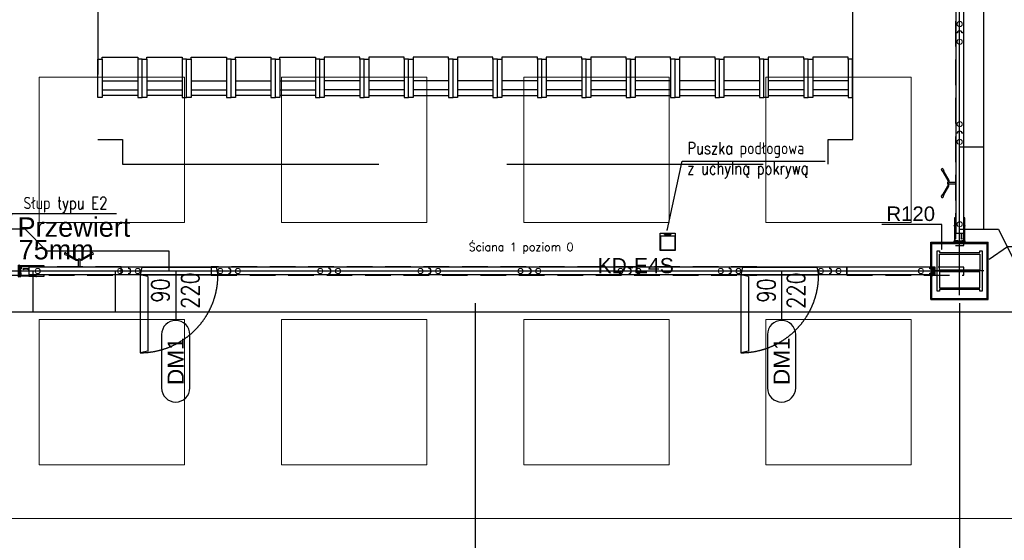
# Model space of a CAD drawing. Header units: centimetres. Extents: x -228435 to 111511, y -89367 to 428125.
# Tile 23 of 219: x -34183 to -21987, y 13665 to 20112. Entities that reach past the tile are written whole.
import ezdxf
from ezdxf.enums import TextEntityAlignment as Align

# ---------------------------------------------------------------- set-up
doc = ezdxf.new("R2010")
doc.units = ezdxf.units.CM
doc.header["$LTSCALE"] = 50
doc.header["$PDMODE"] = 35
doc.header["$PDSIZE"] = 0.1
for name, pattern in [('0_II 10 sal$0$HIDDEN', [9.525, 6.35, -3.175]), ('DASHDOT', [25.4, 12.7, -6.35, 0, -6.35]), ('DASHDOT2', [12.7, 6.35, -3.175, 0, -3.175]), ('DIN_STRICHPUNKT', [10.7, 5, -2.5, 0.7, -2.5]), ('HIDDEN', [9.525, 6.35, -3.175]), ('HIDDEN2', [4.7625, 3.175, -1.5875]), ('HIDDENX2', [19.05, 12.7, -6.35]), ('Kondygnacja +0$0$DASHDOT2', [12.7, 6.35, -3.175, 0, -3.175])]:
    doc.linetypes.add(name, pattern=pattern)
doc.layers.get('0').update_dxf_attribs({"color": 8})
doc.layers.get('DEFPOINTS').update_dxf_attribs({"color": 8})
for name, color, linetype in [('0_II 10 sal$0$ARCH_INFO_ETYK_DRZWI', 8, 'Continuous'), ('0_II 10 sal$0$ARCH_SIEDZENIA', 8, 'Continuous'), ('0_II 10 sal$0$ARCH_STROP', 8, 'Continuous'), ('0_II 10 sal$0$ARCH_WYPOSAŻENIE_INNE', 8, 'Continuous'), ('0_II 10 sal$0$ARCH_ŚCIANY_PRZESUWNE', 8, 'Continuous'), ('3', 8, 'Continuous'), ('ACHSEN', 8, 'DIN_STRICHPUNKT'), ('ARCH_GK', 8, 'Continuous'), ('ARCH_INFO_KŁADY ŚCIAN', 8, 'HIDDEN2'), ('ARCH_INFO_ODPORNOŚĆ OGNIOWA', 8, 'Continuous'), ('ARCH_INFO_OPISY', 8, 'Continuous'), ('ARCH_INFO_OSIE_IST', 8, 'DASHDOT2'), ('ARCH_SZYNY', 8, 'Continuous'), ('HUFCOR', 8, 'Continuous'), ('Hufcor szyny', 8, 'Kondygnacja +0$0$DASHDOT2'), ('Kondygnacja +0$0$ARCH_GK', 8, 'Continuous'), ('Kondygnacja +0$0$ARCH_INFO_ODPORNOŚĆ OGNIOWA', 8, 'Continuous'), ('Kondygnacja +0$0$ARCH_STAL_IST', 8, 'Continuous'), ('Kondygnacja +0$0$ARCH_ŚCIANY_PRZESUWNE', 8, 'Continuous'), ('KÖRPERKANTE', 8, 'Continuous'), ('Osie rzutów$0$ARCH_INFO_OSIE_OPISY_IST', 8, 'Continuous'), ('PANELE', 8, 'Continuous'), ('SCHRAFFUR', 8, 'Continuous'), ('tabela', 8, 'Continuous'), ('VOLL', 8, 'Continuous')]:
    doc.layers.add(name, color=color, linetype=linetype)
for name, color, linetype, lineweight in [('2', 8, 'Continuous', 0), ('_SP KORYTA', 8, 'Continuous', 25), ('ARCH_SUFITY_PODWIESZANE', 8, 'HIDDENX2', 9), ('kondygnacja +1_5$0$ARCH_INFO_WYMIARY', 8, 'Continuous', 9), ('Wymiary', 8, 'Continuous', 15)]:
    doc.layers.add(name, color=color, linetype=linetype, lineweight=lineweight)
doc.layers.get('HUFCOR').off()
doc.styles.add('0_II 10 sal$0$Arial', font='ARIAL.TTF')
doc.styles.add('0_II 10 sal$0$Romans', font='Romans.shx')
doc.styles.add('Arial', font='ARIAL.TTF')
doc.styles.add('Kondygnacja +0$0$Arial', font='ARIAL.TTF')
doc.styles.add('Kondygnacja +0$0$Standard', font='txt')
doc.styles.add('kondygnacja +1_5$0$Romans', font='Romans.shx', dxfattribs={"width": 0.7})
doc.styles.add('Romans', font='Romans.shx')
doc.styles.add('ROMANS-50-CM', font='romans.shx', dxfattribs={"width": 0.8, "height": 10})
doc.linetypes.add('SZYNA_LINE', pattern='A,12.7,-7.75,["SZYNA",Standard,S=2.54,R=0,X=-5.95,Y=-1.27],-7.75', length=28.2)
doc.dimstyles.new('ISO-25', dxfattribs={"dimtxt": 2.5, "dimasz": 2.5, "dimexe": 1.25, "dimexo": 0.625, "dimtad": 1, "dimtxsty": 'Standard', "dimcen": 2.5, "dimadec": 0, "dimazin": 0, "dimtfac": 1, "dimtmove": 0, "dimatfit": 3, "dimfxl": 0, "dimarcsym": 0})
doc.dimstyles.new('Kondygnacja +0$0$ISO-25', dxfattribs={"dimtxt": 2.5, "dimasz": 2.5, "dimexe": 1.25, "dimexo": 0.625, "dimtad": 1, "dimtxsty": 'Kondygnacja +0$0$Standard', "dimcen": 2.5, "dimadec": 0, "dimazin": 0, "dimtfac": 1, "dimtmove": 0, "dimatfit": 3, "dimfxl": 0, "dimarcsym": 0})
doc.dimstyles.new('kondygnacja +1_5$0$Wymiary 1-100', dxfattribs={"dimtxt": 12, "dimasz": 10, "dimexe": 5, "dimexo": 0, "dimgap": 4, "dimtad": 1, "dimrnd": 0.5, "dimzin": 12, "dimdsep": 46, "dimtxsty": 'kondygnacja +1_5$0$Romans', "dimblk": 'kondygnacja +1_5$0$_Oblique', "dimcen": 10, "dimdle": 10, "dimclrt": 55, "dimazin": 0, "dimtfac": 1, "dimtmove": 1, "dimatfit": 3, "dimfxl": 0, "dimtolj": 1, "dimtzin": 0, "dimarcsym": 0})

# ---------------------------------------------------------------- blocks, each defined once
blk = doc.blocks.new('SU Lampy kwadratowe +0')
at = {"layer": 'ARCH_SUFITY_PODWIESZANE', "ltscale": 2.5}
for points in [[(8720, 6440), (8900, 6440), (8900, 6260), (8720, 6260)], [(9020, 6440), (9200, 6440), (9200, 6260), (9020, 6260)], [(9320, 6440), (9500, 6440), (9500, 6260), (9320, 6260)], [(9620, 6440), (9800, 6440), (9800, 6260), (9620, 6260)], [(8720, 6140), (8900, 6140), (8900, 5960), (8720, 5960)], [(9020, 6140), (9200, 6140), (9200, 5960), (9020, 5960)], [(9320, 6140), (9500, 6140), (9500, 5960), (9320, 5960)], [(9620, 6140), (9800, 6140), (9800, 5960), (9620, 5960)]]:
    blk.add_lwpolyline(points, close=True, dxfattribs=at)
blk = doc.blocks.new('Linie kładów 0')
at = {"layer": 'ARCH_INFO_KŁADY ŚCIAN', "ltscale": 10, "const_width": 1}
blk.add_lwpolyline([(6335.3, 5893.4), (11516.8, 5893.4), (11516.8, 6729.9), (13383.9, 6729.9)], dxfattribs=at)
blk = doc.blocks.new('0_II 10 sal$0$T-drzwi_dół-200')
at = {"layer": '0_II 10 sal$0$ARCH_INFO_ETYK_DRZWI'}
blk.add_line((0, 0), (0, -60), dxfattribs=at)
blk.add_lwpolyline([(-17.5, -77.5), (-17.5, -143.7, 1), (17.5, -143.7), (17.5, -77.5, 1)], format="xyb", close=True, dxfattribs=at)
at = {"layer": '0_II 10 sal$0$ARCH_INFO_ETYK_DRZWI', "style": '0_II 10 sal$0$Romans', "width": 0.8}
for tag, p in [('ADS_DRZWI:SZEROKOŚĆ', (-7.9, -23)), ('ADS_DRZWI:WYSOKOŚĆ', (29, -23))]:
    blk.add_attdef(tag, text='', height=22, rotation=90, dxfattribs=at).set_placement(p, align=Align.CENTER)
at = {"layer": '0_II 10 sal$0$ARCH_INFO_ETYK_DRZWI', "color": 1, "style": '0_II 10 sal$0$Arial'}
blk.add_attdef('ADS_DRZWI:ODPORNOŚĆ_OGNIOWA', text='', height=22, dxfattribs=at).set_placement((-0.1, 13.3), align=Align.BOTTOM_CENTER)
at = {"layer": '0_II 10 sal$0$ARCH_INFO_ETYK_DRZWI', "style": '0_II 10 sal$0$Arial'}
blk.add_attdef('ADS_DRZWI:SYMBOL', text='', height=20, rotation=90, dxfattribs=at).set_placement((0, -110.6), align=Align.MIDDLE)
blk = doc.blocks.new('Kondygnacja +0$0$_Dot')
at = {"color": 0, "linetype": 'ByBlock', "lineweight": -2}
blk.add_line((-0.5, 0), (-1, 0), dxfattribs=at)
at = {"color": 0, "linetype": 'ByBlock', "const_width": 0.5}
blk.add_lwpolyline([(-0.25, 0, 1), (0.25, 0, 1)], format="xyb", close=True, dxfattribs=at)
blk = doc.blocks.new('A$C50B549AF')
at = {"layer": 'ARCH_SZYNY', "linetype": 'SZYNA_LINE', "ltscale": 2.5}
for p, q in [((3611.5, 1235.9, 630), (3611.5, 2377.4, 630)), ((3641.5, 1252.3, 1260), (3641.5, 1592.2, 1069.6)), ((3611.5, 1354.3, 1260), (3641.5, 1354.3, 1202.9)), ((2411.5, 1252.6, 1260), (2453.4, 1252.6, 1260)), ((2480.9, 1225.1, 630), (2453.4, 1252.6, 1260)), ((3611.5, 1252.3, 1260), (3659.8, 1252.3, 1260)), ((3659.8, 1252.3, 1260), (3685.7, 1199.8, 1260)), ((2632.5, 1225.1, 630), (2480.9, 1225.1, 630)), ((2632.5, 1200.4, 630), (2632.5, 1225.1, 630)), ((2447, 1200.4, 630), (3583.5, 1200.4, 630)), ((2463.6, 1200.4, 630), (2463.6, 1149.7, 630)), ((2565.6, 1200.4, 630), (2565.6, 1149.7, 630)), ((2332.9, 1149.7, -421.8), (4965.7, 1149.7, 1260)), ((2650.7, 1152.6, 945), (2650.7, 1152.6, 945))]:
    blk.add_line(p, q, dxfattribs=at)
blk = doc.blocks.new('wj set')
for p, q in [((-13, 30), (-13, 30)), ((0, 48), (-12, 48)), ((-12, 46), (-10, 46)), ((-10, 31), (-12, 31)), ((-12, 29), (3, 29)), ((-10, 46), (-10, 31)), ((-7, 32), (-7, 46)), ((-7, 46), (0, 46)), ((17, 32), (-7, 32)), ((0, 46), (0, 48)), ((3, 29), (10, 21)), ((12, 22), (6, 28)), ((7, 29), (15, 29)), ((15, 28), (15, 21)), ((23, 26), (17, 32)), ((17, 21), (17, 26)), ((18, 26), (20, 24)), ((20, 24), (20, -24)), ((30, 26), (23, 26)), ((23, 23), (29, 23)), ((23, -23), (23, 23)), ((29, 23), (29, 21)), ((29, 21), (31, 21)), ((31, 21), (31, 25)), ((-13, -30), (-13, -30)), ((-12, -29), (3, -29)), ((-10, -31), (-12, -31)), ((-12, -46), (-10, -46)), ((0, -48), (-12, -48)), ((-10, -46), (-10, -31)), ((-7, -32), (-7, -46)), ((17, -32), (-7, -32)), ((-7, -46), (0, -46)), ((0, -46), (0, -48)), ((3, -29), (10, -21)), ((12, -22), (6, -28)), ((7, -29), (15, -29)), ((15, -28), (15, -21)), ((17, -21), (17, -26)), ((23, -26), (17, -32)), ((18, -26), (20, -24)), ((23, -23), (29, -23)), ((30, -26), (23, -26)), ((29, -21), (31, -21)), ((29, -23), (29, -21)), ((31, -21), (31, -25))]:
    blk.add_line(p, q)
at = {"color": 1, "linetype": 'DASHDOT2'}
blk.add_line((0, 0), (53, 0), dxfattribs=at)
for centre, radius, start, end in [((-12, 47), 1.17, 90, 159.357), ((-14, 47), 1.17, 358.7543, 20.643), ((-14, 47), 1.17, 339.357, 1.2457), ((-12, 47), 1.17, 200.643, 270), ((-12, 30), 1.17, 90, 159.357), ((-14, 30), 1.17, 0, 20.643), ((-14, 30), 1.17, 339.357, 360), ((-12, 30), 1.17, 200.643, 270), ((7, 28), 0.381, 90, 225), ((11, 22), 1.12, 225, 316.3023), ((11, 22), 1.12, 313.6977, 45), ((15, 28), 0.5, 0, 90), ((16, 21), 1, 180, 0), ((18, 26), 0.5, 45, 180), ((30, 25), 0.762, 360, 90), ((-14, -30), 1.17, 0, 20.643), ((-12, -30), 1.17, 90, 159.357), ((-12, -30), 1.17, 200.643, 270), ((-14, -30), 1.17, 339.357, 360), ((-12, -47), 1.17, 90, 159.357), ((-14, -47), 1.17, 339.357, 1.2457), ((-14, -47), 1.17, 358.7543, 20.643), ((-12, -47), 1.17, 200.643, 270), ((7, -28), 0.381, 135, 270), ((11, -22), 1.12, 43.6977, 135), ((11, -22), 1.12, 315, 46.3023), ((16, -21), 1, 0, 180), ((15, -28), 0.5, 270, 0), ((18, -26), 0.5, 180, 315), ((30, -25), 0.762, 270, 0)]:
    blk.add_arc(centre, radius, start, end)
blk = doc.blocks.new('*U520')
at = {"layer": 'PANELE'}
for points in [[(0, 0), (0, -21), (-14, -21)], [(0, 0), (1240, 0)], [(1240, 0), (1240, -21), (1226, -21)], [(-14, -76), (0, -76), (0, -97)], [(0, -97), (1240, -97)], [(1226, -76), (1240, -76), (1240, -97)]]:
    blk.add_lwpolyline(points, dxfattribs=at)
for centre in [(24, -48), (1264, -48)]:
    blk.add_arc(centre, 46.5, 143.7563, 216.2437, dxfattribs=at)
at = {"layer": 'Wymiary'}
for centre in [(110, -48), (1130, -48)]:
    blk.add_circle(centre, 32, dxfattribs=at)
blk = doc.blocks.new('drzwi')
at = {"linetype": 'HIDDEN', "ltscale": 20}
for p, q in [((158, 97), (138, 0)), ((138, 0), (1102, 0)), ((235, -20), (138, 0)), ((138, 0), (138, -964)), ((158, 97), (1082, 97)), ((1082, 97), (1102, 0)), ((235, -20), (235, -944)), ((235, -944), (138, -964))]:
    blk.add_line(p, q, dxfattribs=at)
blk.add_arc((138, 0), 964, 270, 0, dxfattribs=at)
blk = doc.blocks.new('BEDIENHEBEL')
at = {"layer": 'KÖRPERKANTE'}
for p, q in [((-10, -85), (-10, 0)), ((-10, 0), (10, 0)), ((10, -85), (10, 0)), ((-145, -149), (-38, -87)), ((-140, -158), (-33, -96)), ((-31, -85), (-10, -85)), ((-31, -95), (-10, -95)), ((-10, -95), (-10, -100)), ((-10, -100), (10, -100)), ((31, -85), (10, -85)), ((31, -95), (10, -95)), ((10, -95), (10, -100)), ((140, -158), (33, -96)), ((145, -149), (38, -87)), ((-173, -156), (-148, -147)), ((-160, -178), (-140, -161)), ((-139, -159), (-146, -147)), ((139, -159), (146, -147)), ((160, -178), (140, -161)), ((173, -156), (148, -147))]:
    blk.add_line(p, q, dxfattribs=at)
for centre, radius, start, end in [((-31, -100), 15, 90, 120), ((-31, -100), 5, 90, 120), ((-15, -90), 7.25, 316.3972, 43.6028), ((15, -90), 7.25, 136.3972, 223.6028), ((31, -100), 15, 60, 90), ((31, -100), 5, 60, 90), ((-167, -167), 12.5, 120, 300), ((-147, -148), 1, 30, 120), ((-140, -160), 1, 300, 30), ((140, -160), 1, 150, 240), ((147, -148), 1, 60, 150), ((167, -167), 12.5, 240, 60)]:
    blk.add_arc(centre, radius, start, end, dxfattribs=at)
blk = doc.blocks.new('*U522')
at = {"layer": 'PANELE'}
for points in [[(0, 0), (0, -21), (-14, -21)], [(0, 0), (1240, 0)], [(1050, -97), (1050, -112), (1240, -112), (1240, 15), (1050, 15), (1050, 0)], [(-14, -76), (0, -76), (0, -97)], [(0, -97), (1240, -97)]]:
    blk.add_lwpolyline(points, dxfattribs=at)
blk.add_arc((24, -48), 46.5, 143.7563, 216.2437, dxfattribs=at)
at = {"layer": 'Wymiary'}
for centre in [(110, -48), (1130, -48)]:
    blk.add_circle(centre, 32, dxfattribs=at)
at = {"layer": 'PANELE'}
blk.add_blockref('BEDIENHEBEL', (620, -97), dxfattribs=at)
blk = doc.blocks.new('puszka e4s-538')
for points in [[(0, 29.1), (24.7, 29.1), (24.7, 0), (0, 0)], [(0.6, 28.4), (24.1, 28.4), (24.1, 4.7), (0.6, 4.7)], [(7.5, 3.2), (18, 3.2), (18, 2.7), (7.5, 2.7)]]:
    blk.add_lwpolyline(points, close=True)
blk = doc.blocks.new('puuuchy')
at = {"layer": '_SP KORYTA', "xscale": 0.375, "yscale": 0.375, "zscale": 0.375, "rotation": 180}
blk.add_blockref('puszka e4s-538', (-1976.12, 623.52), dxfattribs=at)
blk = doc.blocks.new('cahbir 0')
at = {"layer": '_SP KORYTA', "xscale": 2, "yscale": 2, "zscale": 2}
blk.add_blockref('puuuchy', (-90, 120, -1290), dxfattribs=at)
at = {"layer": '_SP KORYTA', "style": 'Arial'}
for s, height, p in [('Przewiert', 24, (-4856.9, 1362.4, -630)), ('75mm', 24, (-4855.6, 1334.4, -630)), ('KD-E4S', 18.75, (-4138.6, 1317.3, -630))]:
    blk.add_text(s, height=height, dxfattribs=at).set_placement(p)
blk = doc.blocks.new('0_II 10 sal$0$Miejsce_siedzące_2d')
at = {"color": 0, "linetype": 'ByBlock', "lineweight": -2}
for p, q in [((-26.4, 27.1), (26.4, 27.1)), ((-26.4, 12.5), (26.4, 12.5))]:
    blk.add_line(p, q, dxfattribs=at)
for points in [[(-26.4, 62.7), (-26.4, 0), (-33, 0), (-33, 62.7), (-26.4, 62.7), (-26.4, 66), (26.4, 66), (26.4, 62.7), (26.4, 0), (33, 0), (33, 62.7), (26.4, 62.7)], [(26.4, 3.3), (-26.4, 3.3)]]:
    blk.add_lwpolyline(points, dxfattribs=at)
blk = doc.blocks.new('CLOSURE')
at = {"color": 7, "linetype": 'Continuous'}
for p, q in [((-2, 0), (-9, 0)), ((-2, 0), (-2, -1)), ((-10, -1), (-10, -2)), ((-10, -34), (-10, -40)), ((-9, -3), (-8, -3)), ((-8, -33), (-9, -33)), ((-9, -41), (-3, -41)), ((-8, -7), (-8, -7)), ((-8, -30), (-8, -30)), ((-8, -39), (-8, -36)), ((-8, -36), (177, -36)), ((-3, -39), (-8, -39)), ((-2, -1), (-2, -2)), ((-2, -12), (-2, -17)), ((-2, -17), (-1, -18)), ((-1, -18), (-2, -19)), ((-2, -19), (-2, -24)), ((-2, -40), (-2, -40)), ((-1, -3), (0, -3)), ((0, -29), (0, -3)), ((0, -34), (0, -32)), ((150, -34), (0, -34)), ((5, -30), (1, -30)), ((1, -31), (5, -31)), ((6, -31), (6, -31)), ((146, -30), (146, -31)), ((153, -30), (147, -30)), ((147, -31), (151, -31)), ((153, -31), (153, -30)), ((156, -30), (156, -31)), ((163, -34), (159, -34)), ((166, -31), (166, -30)), ((168, -30), (168, -31)), ((179, -34), (172, -34)), ((172, -40), (172, -40)), ((177, -39), (173, -39)), ((173, -41), (179, -41)), ((177, -36), (177, -39)), ((180, -40), (180, -35))]:
    blk.add_line(p, q, dxfattribs=at)
for centre, radius, start, end in [((-9, -1), 1.2, 90, 180), ((-9, -2), 1, 180, 270), ((-9, -34), 1, 90, 180), ((-9, -40), 1, 180, 270), ((-8, -8), 1, 90, 217.5752), ((-5, -5), 5.01, 217.5752, 275.7303), ((-5, -31), 5.01, 84.2699, 140.5242), ((-8, -29), 1, 140.5242, 270), ((-8, -2), 1, 270, 314.9442), ((-8, -8), 1, 40.708, 90), ((-8, -29), 1, 270, 317.1564), ((-8, -34), 1, 42.8436, 90), ((-5, -5), 2.75, 220.708, 134.9442), ((-5, -31), 2.75, 222.8436, 137.1564), ((-4, -12), 2, 0, 95.7303), ((-4, -24), 2, 264.2699, 0), ((-3, -40), 1, 0, 90), ((-3, -40), 1, 270, 0), ((-1, -2), 1, 180, 270), ((1, -29), 1, 180, 270), ((1, -32), 1, 90, 180), ((5, -31), 0.5, 0, 90), ((5, -31), 0.5, 270, 0), ((147, -30), 0.5, 90, 180), ((147, -31), 0.5, 180, 270), ((150, -33), 1, 270, 3.2641), ((151, -32), 0.5, 341.3143, 90), ((155, -33), 3.4, 161.3143, 183.2641), ((153, -30), 0.5, 0, 90), ((152, -31), 1, 323.1301, 0), ((155, -33), 1.75, 143.1301, 36.8699), ((156, -30), 0.5, 54.1117, 180), ((157, -31), 1, 180, 216.8699), ((155, -33), 3.4, 356.7359, 54.1117), ((159, -33), 1, 176.7359, 270), ((163, -33), 1, 270, 3.2641), ((167, -33), 3.4, 125.8883, 183.2641), ((165, -30), 0.5, 0, 125.8883), ((167, -33), 1.75, 143.1301, 36.8699), ((165, -31), 1, 323.1301, 0), ((169, -30), 0.5, 54.1117, 180), ((169, -31), 1, 180, 216.8699), ((167, -33), 3.4, 356.7359, 54.1117), ((172, -33), 1, 176.7359, 270), ((173, -40), 1, 90, 180), ((173, -40), 1, 180, 270), ((179, -35), 1, 0, 90), ((179, -40), 1, 270, 0)]:
    blk.add_arc(centre, radius, start, end, dxfattribs=at)
blk = doc.blocks.new('hufcor detal 2')
at = {"layer": 'SCHRAFFUR'}
h = blk.add_hatch(dxfattribs=at)
h.set_pattern_fill('ANSI34', color=256, scale=10, style=0)
h.set_pattern_definition([(45, (-9731.639, 331.908), (-5.303301, 5.303301), []), (45, (-9729.871, 331.908), (-5.303301, 5.303301), []), (45, (-9728.1034, 331.908), (-5.303301, 5.303301), []), (45, (-9726.3356, 331.908), (-5.303301, 5.303301), [])])
h.paths.add_polyline_path([(-4.1, 11.6), (-8.1, 11.6), (-8.1, 0.6), (-4.1, 0.6)])
h.paths.add_polyline_path([(-4.1, 0.6), (-8.1, 0.6), (-8.1, -10.4), (-4.1, -10.4)])
at = {"layer": 'VOLL'}
for points in [[(-5.3, 30), (-97.9, 30), (-97.9, 31.2), (-5.3, 31.2)], [(-5.3, -29.9), (-5.3, -28.7), (-97.9, -28.7), (-97.9, -29.9)]]:
    blk.add_hatch(color=256, dxfattribs=at).paths.add_polyline_path(points)
at = {"layer": '2'}
for p, q in [((-96.6, 25.3), (-96.6, 25.2)), ((-93.3, 27.5), (-93.5, 26.6)), ((-92.7, 27.4), (-93, 26.3)), ((-86.8, 27.4), (-86.5, 26.3)), ((-86.2, 27.5), (-86, 26.6)), ((-82.9, 25.3), (-82.9, 25.2))]:
    blk.add_line(p, q, dxfattribs=at)
for centre, radius, start, end in [((-96.5, 25.2), 0.15, 81.64787, 164.0608), ((-96.5, 25.2), 0.15, 164.0608, 254.45214), ((-95.7, 27.8), 2.49, 252.00184, 332.27024), ((-95.4, 27.5), 2.67, 245.6965, 334.36264), ((-92.9, 28.1), 0.8, 285.0434, 236.28409), ((-86.6, 28.1), 0.8, 303.71591, 254.9566), ((-84.1, 27.5), 2.67, 205.63736, 294.3035), ((-83.8, 27.8), 2.49, 207.72976, 287.99816), ((-83, 25.2), 0.15, 15.9392, 98.35213), ((-83, 25.2), 0.15, 285.54786, 15.9392)]:
    blk.add_arc(centre, radius, start, end, dxfattribs=at)
at = {"layer": '3'}
for centre, radius, start, end in [((-11.1, -0.1), 11.1, 308.94516, 51.05484), ((-11, -0.1), 10.6, 310.60168, 49.39832)]:
    blk.add_arc(centre, radius, start, end, dxfattribs=at)
at = {"layer": 'ACHSEN', "ltscale": 5}
blk.add_line((53.1, 0.6), (-268.8, 0.6), dxfattribs=at)
at = {"layer": 'ARCH_GK', "linetype": 'Continuous', "lineweight": -3}
for p, q in [((0.3, 17.1), (0.3, 35)), ((0.3, 35), (0.3, -33.7))]:
    blk.add_line(p, q, dxfattribs=at)
for points in [[(0.3, 35), (2.7, 35), (3, 36.7), (3.3, 35)], [(6.4, 35), (3.9, 35), (3.5, 33.3), (3.3, 35)], [(6.3, 17.1), (6.3, 35)], [(6.3, 35), (6.3, -33.7)], [(0.3, -33.7), (2.7, -33.7), (3, -35.5), (3.3, -33.7)], [(6.4, -33.7), (3.9, -33.7), (3.5, -32), (3.3, -33.7)]]:
    blk.add_lwpolyline(points, dxfattribs=at)
at = {"layer": 'VOLL'}
for p, q in [((-96.8, 31.2), (-6.5, 31.2)), ((-8.1, 11.6), (-8.1, -10.4)), ((-8.1, 11.6), (-4.1, 11.6)), ((-4.1, 11.6), (-4.1, -10.4)), ((-48.1, -6.8), (-53, -10.2)), ((-48.1, -13.6), (-53, -10.2)), ((-48.1, -9.2), (-48.1, -6.8)), ((-48.1, -9.2), (-23.8, -9.2)), ((-48.1, -11.2), (-23.8, -11.2)), ((-48.1, -11.2), (-48.1, -13.6)), ((-23.8, -6.8), (-18.8, -10.2)), ((-23.8, -9.2), (-23.8, -6.8)), ((-23.8, -13.6), (-18.8, -10.2)), ((-23.8, -11.2), (-23.8, -13.6)), ((-8.1, -10.4), (-4.1, -10.4))]:
    blk.add_line(p, q, dxfattribs=at)
for points in [[(-3, 27.1), (-5.7, 27.1, -7.740139), (-5.7, 27.7), (-3, 27.7, -0.445604), (-3, 14), (-5.7, 14, -7.740139), (-5.7, 14.6), (-3, 14.6, 0.483874)], [(-3, -25.9), (-5.7, -25.9, 7.740139), (-5.7, -26.4), (-3, -26.4, 0.445604), (-3, -12.7), (-5.7, -12.7, 7.740139), (-5.7, -13.3), (-3, -13.3, -0.406168)]]:
    blk.add_lwpolyline(points, format="xyb", close=True, dxfattribs=at)
blk.add_lwpolyline([(-97.9, -28.7), (-5.3, -28.7), (-5.3, -29.9), (-97.9, -29.9)], close=True, dxfattribs=at)
at = {"layer": 'VOLL', "xscale": 0.5, "yscale": 0.5000000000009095, "zscale": 0.5000000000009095, "rotation": 180}
blk.add_blockref('CLOSURE', (-9.3, 11.7), dxfattribs=at)
at = {"layer": 'VOLL', "xscale": -0.5, "yscale": 0.5000000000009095, "zscale": 0.5000000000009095}
blk.add_blockref('CLOSURE', (-9.3, -10.4), dxfattribs=at)
blk = doc.blocks.new('VERT-NEU')
at = {"layer": 'KÖRPERKANTE'}
for p, q in [((-25, 48), (-36, 48)), ((-36, 48), (-36, 46)), ((-34, 46), (-36, 46)), ((-36, 31), (-34, 31)), ((-36, 29), (-36, 31)), ((-21, 29), (-36, 29)), ((-34, 31), (-34, 46)), ((-30, 46), (-30, 33)), ((-25, 46), (-30, 46)), ((-30, 33), (-6, 33)), ((-23, 47), (-23, 47)), ((-13, 21), (-21, 29)), ((-14, 25), (-11, 22)), ((-9, 29), (-13, 29)), ((-11, 21), (-11, 21)), ((-8, 19), (-8, 28)), ((0, 26), (-6, 33)), ((-6, 19), (-6, 26)), ((-5, 26), (-3, 24)), ((-3, 24), (-3, 0)), ((-3, -24), (-3, 0)), ((7, 26), (0, 26)), ((0, 23), (0, 0)), ((0, 23), (5, 23)), ((0, -23), (0, 0)), ((5, 21), (5, 23)), ((8, 21), (5, 21)), ((8, 25), (8, 21)), ((-21, -29), (-36, -29)), ((-36, -29), (-36, -31)), ((-36, -31), (-34, -31)), ((-36, -46), (-36, -48)), ((-34, -46), (-36, -46)), ((-25, -48), (-36, -48)), ((-34, -31), (-34, -46)), ((-30, -33), (-6, -33)), ((-30, -46), (-30, -33)), ((-25, -46), (-30, -46)), ((-23, -47), (-23, -47)), ((-13, -21), (-21, -29)), ((-14, -25), (-11, -22)), ((-9, -29), (-13, -29)), ((-8, -19), (-8, -28)), ((-6, -19), (-6, -26)), ((-6, -33), (0, -26)), ((-5, -26), (-3, -24)), ((0, -23), (5, -23)), ((7, -26), (0, -26)), ((8, -21), (5, -21)), ((5, -21), (5, -23)), ((8, -25), (8, -21))]:
    blk.add_line(p, q, dxfattribs=at)
at = {"layer": 'KÖRPERKANTE', "linetype": 'ByBlock'}
for p, q in [((2, -23), (3, -23)), ((2, -26), (3, -26))]:
    blk.add_line(p, q, dxfattribs=at)
at = {"layer": 'KÖRPERKANTE'}
for centre, radius, start, end in [((-25, 47), 1.2, 360, 90), ((-25, 47), 1.2, 270, 360), ((-13, 27), 2, 90, 225), ((-12, 22), 1.12, 225, 315), ((-12, 22), 1.12, 315, 45), ((-9, 28), 0.5, 360, 90), ((-7, 19), 1, 180, 360), ((-6, 26), 0.5, 45, 180), ((7, 25), 0.762, 0, 90), ((-25, -47), 1.2, 0, 90), ((-25, -47), 1.2, 270, 0), ((-13, -27), 2, 135, 270), ((-12, -22), 1.12, 45, 135), ((-12, -22), 1.12, 315, 45), ((-9, -28), 0.5, 270, 0), ((-7, -19), 1, 0, 180), ((-6, -26), 0.5, 180, 315), ((7, -25), 0.762, 270, 0)]:
    blk.add_arc(centre, radius, start, end, dxfattribs=at)
blk = doc.blocks.new('hufcor detal 1')
at = {"layer": 'VOLL'}
h = blk.add_hatch(color=256, dxfattribs=at)
h.paths.add_polyline_path([(-5.8, -6.1), (-5.8, -3.2, 0.427595), (-6.4, -2.6, 0.427595), (-7, -3.2), (-7, -6.4), (-5.5, -10.4, -0.519458), (-5.6, -10.6), (-6.5, -10.6, 0.414214), (-7, -11.1), (-7, -16.5), (-5.9, -16.5), (-5.9, -11.5), (-4.7, -11.5), (-4.7, -12.6), (-4.1, -12.6), (-4.1, -10.9)])
h.paths.add_polyline_path([(-5.9, -16.5), (-7, -16.5), (-7, -21.9, 0.414214), (-6.5, -22.4), (-5.6, -22.4, -0.519458), (-5.5, -22.6), (-7, -26.6), (-7, -29.8, 0.427595), (-6.4, -30.4, 0.427595), (-5.8, -29.8), (-5.8, -26.9), (-4.1, -22.1), (-4.1, -20.4), (-4.7, -20.4), (-4.7, -21.5), (-5.9, -21.5)])
at = {"layer": 'ACHSEN', "ltscale": 5}
blk.add_line((261.6, -16.5), (-60.4, -16.5), dxfattribs=at)
at = {"layer": 'ARCH_GK', "linetype": 'Continuous', "lineweight": -3}
blk.add_line((0, 0), (-6.2, 0), dxfattribs=at)
for points in [[(-10, 0), (0, 0)], [(-6.2, 17.9), (-3.7, 17.9), (-3.3, 19.6), (-3.1, 17.9)], [(-6.2, 0), (-6.2, 17.9)], [(0, 17.9), (-2.5, 17.9), (-2.8, 16.1), (-3.1, 17.9)], [(0, 0), (0, 17.9)], [(-6.2, -33), (-6.2, -50.9)], [(-6.2, -50.9), (-3.7, -50.9), (-3.3, -52.6), (-3.1, -50.9)], [(0, -50.9), (-2.5, -50.9), (-2.8, -49.1), (-3.1, -50.9)], [(0, -33), (0, -50.9)]]:
    blk.add_lwpolyline(points, dxfattribs=at)
at = {"layer": 'KÖRPERKANTE'}
for p, q in [((-7, -3.2), (-7, -6.4)), ((-5.5, -10.4), (-7, -6.4)), ((-7, -11.1), (-7, -21.9)), ((-7, -26.6), (-5.5, -22.6)), ((-7, -29.8), (-7, -26.6)), ((-6.5, -10.6), (-5.6, -10.6)), ((-6.5, -22.4), (-5.6, -22.4)), ((-6.4, -2.6), (-6.4, -2.6)), ((-6.4, -30.4), (-6.4, -30.4)), ((-5.9, -11.5), (-5.9, -21.5)), ((-4.7, -11.5), (-5.9, -11.5)), ((-5.9, -21.5), (-4.7, -21.5)), ((-5.8, -3.2), (-5.8, -6.1)), ((-5.8, -6.1), (-4.1, -10.9)), ((-4.1, -22.1), (-5.8, -26.9)), ((-5.8, -29.8), (-5.8, -26.9)), ((-4.7, -12.6), (-4.7, -11.5)), ((-4.1, -12.6), (-4.7, -12.6)), ((-4.1, -20.4), (-4.7, -20.4)), ((-4.7, -21.5), (-4.7, -20.4)), ((-4.1, -12.6), (-4.1, -10.9)), ((-4.1, -22.1), (-4.1, -20.4))]:
    blk.add_line(p, q, dxfattribs=at)
for centre, radius, start, end in [((-6.4, -3.2), 0.55, 90, 180), ((-6.5, -11.1), 0.55, 90, 180), ((-6.5, -21.9), 0.55, 180, 270), ((-6.4, -29.8), 0.55, 180, 270), ((-6.4, -3.2), 0.55, 0, 90), ((-6.4, -29.8), 0.55, 270, 0), ((-5.6, -10.5), 0.1, 270, 19.8), ((-5.6, -22.5), 0.1, 340.2, 90)]:
    blk.add_arc(centre, radius, start, end, dxfattribs=at)
at = {"layer": 'VOLL'}
for p, q in [((3.9, 6.5), (3.9, 0.5)), ((3.9, -39.5), (3.9, -33.5))]:
    blk.add_line(p, q, dxfattribs=at)
at = {"layer": 'VOLL', "xscale": -0.5, "yscale": 0.5000000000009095, "zscale": 0.5000000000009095}
blk.add_blockref('VERT-NEU', (-11.2, -16.5), dxfattribs=at)
blk = doc.blocks.new('kondygnacja +1_5$0$_Oblique')
at = {"color": 0, "linetype": 'ByBlock', "lineweight": -2}
blk.add_line((-0.5, -0.5), (0.5, 0.5), dxfattribs=at)
blk = doc.blocks.new('*D1149')
at = {"layer": 'DEFPOINTS', "color": 0, "lineweight": 40}
for p in [(-32670, 79617, 6300), (-33810, 12462, 6300), (-33810, 12146)]:
    blk.add_point(p, dxfattribs=at)
at = {"layer": 'kondygnacja +1_5$0$ARCH_INFO_WYMIARY', "color": 0, "lineweight": -2}
for p, q in [((-32660, 12146), (-33820, 12146)), ((-33810, 12142), (-33810, 12141)), ((-32670, 12154), (-32670, 12141))]:
    blk.add_line(p, q, dxfattribs=at)
at = {"layer": 'kondygnacja +1_5$0$ARCH_INFO_WYMIARY', "color": 0, "lineweight": -2, "xscale": 10, "yscale": 10, "zscale": 10, "rotation": 180}
blk.add_blockref('kondygnacja +1_5$0$_Oblique', (-33810, 12146), dxfattribs=at)
at = {"layer": 'kondygnacja +1_5$0$ARCH_INFO_WYMIARY', "color": 0, "lineweight": -2, "xscale": 10, "yscale": 10, "zscale": 10}
blk.add_blockref('kondygnacja +1_5$0$_Oblique', (-32670, 12146), dxfattribs=at)
at = {"layer": 'kondygnacja +1_5$0$ARCH_INFO_WYMIARY', "color": 55, "insert": (-33240, 12156), "char_height": 12, "attachment_point": 5, "style": 'kondygnacja +1_5$0$Romans'}
blk.add_mtext('\\A1;1140', dxfattribs=at)
blk = doc.blocks.new('Osie rzutów')
at = {"layer": 'ARCH_INFO_OSIE_IST', "ltscale": 10}
for p, q in [((9260, 12510), (9260, 4623.3)), ((9860, 12510), (9860, 4623.3)), ((9860, 6170), (9860, 6230)), ((4436, 6200), (15156.5, 6200)), ((9890, 6200), (9830, 6200))]:
    blk.add_line(p, q, dxfattribs=at)

msp = doc.modelspace()

# ---------------------------------------------------------------- linework, layer by layer
at = {"layer": '0_II 10 sal$0$ARCH_WYPOSAŻENIE_INNE', "linetype": '0_II 10 sal$0$HIDDEN', "ltscale": 10, "elevation": 630}
msp.add_lwpolyline([(-33215, 30630), (-32910, 30630), (-32910, 27370), (-33215, 27370), (-33215, 18630), (-32910, 18630), (-32910, 18325), (-24170, 18325), (-24170, 18630), (-23865, 18630), (-23865, 27370), (-24170, 27370), (-24170, 30630), (-23865, 30630), (-23865, 39370), (-24170, 39370), (-24170, 39675), (-32910, 39675), (-32910, 39370), (-33215, 39370)], close=True, dxfattribs=at)
at = {"layer": '0_II 10 sal$0$ARCH_ŚCIANY_PRZESUWNE', "linetype": '0_II 10 sal$0$HIDDEN', "lineweight": -3}
for p, q in [((-32925, 16950, -5670), (-32925, 17050, -5670)), ((-31809, 17050, -5670), (-31809, 16950, -5670)), ((-25051.5, 17050, -5670), (-31809, 17050, -5670)), ((-23935.5, 16950, -5670), (-23935.5, 17050, -5670)), ((-31809, 16950, -5670), (-25051.5, 16950, -5670))]:
    msp.add_line(p, q, dxfattribs=at)
for points, elevation in [([(-22590, 17315), (-22490, 17315), (-22490, 26287), (-22590, 26287)], 630), ([(-35251.5, 16950), (-32925, 16950), (-32925, 17050), (-35251.5, 17050)], -5670), ([(-23935.5, 16950), (-22490, 16950), (-22490, 17048.18007), (-23935.5, 17048.18007)], -5670)]:
    msp.add_lwpolyline(points, close=True, dxfattribs=dict(at, elevation=elevation))
at = {"layer": 'Kondygnacja +0$0$ARCH_GK', "elevation": 630}
for points in [[(-22895, 17050), (-22895, 17355)], [(-22895, 17355), (-22590, 17355)], [(-22895, 17342.5), (-22590, 17342.5)], [(-22882.5, 17050), (-22882.5, 17342.5)], [(-22490, 17355), (-22185, 17355)], [(-22490, 17342.5), (-22197.5, 17342.5)], [(-22197.5, 16657.5), (-22197.5, 17355)], [(-22185, 16645), (-22185, 17355)], [(-22895, 16645), (-22895, 16950)], [(-22882.5, 16645), (-22882.5, 16950)], [(-22895, 16645), (-22185, 16645)], [(-22882.5, 16657.5), (-22185, 16657.5)]]:
    msp.add_lwpolyline(points, dxfattribs=at)
at = {"layer": 'Kondygnacja +0$0$ARCH_STAL_IST', "elevation": 630}
for points in [[(-22820, 16750), (-22820, 17250), (-22790, 17250), (-22790, 17230), (-22290, 17230), (-22290, 17250), (-22260, 17250), (-22260, 16750), (-22290, 16750), (-22290, 16770), (-22790, 16770), (-22790, 16750)], [(-22290, 17010), (-22790, 17010), (-22790, 17210), (-22290, 17210)], [(-22790, 16790), (-22290, 16790), (-22290, 16990), (-22790, 16990)]]:
    msp.add_lwpolyline(points, close=True, dxfattribs=at)
at = {"layer": 'Kondygnacja +0$0$ARCH_ŚCIANY_PRZESUWNE', "elevation": 630}
for points in [[(-22895, 16954.5007), (-22842.5, 16954.5007), (-22842.5, 17045.4993), (-22895, 17045.4993)], [(-22895, 16967.0007), (-22855, 16967.0007), (-22855, 17032.9993), (-22895, 17032.9993)]]:
    msp.add_lwpolyline(points, dxfattribs=at)

# ---------------------------------------------------------------- block references
at = {"xscale": 10, "yscale": 10, "zscale": 10}
msp.add_blockref('cahbir 0', (14360, 3800.00982, 630), dxfattribs=at)
msp.add_blockref('wj set', (-22896.44324, 17000, -5670))
at = {"layer": '0_II 10 sal$0$ARCH_SIEDZENIA', "linetype": 'Continuous', "lineweight": -3, "yscale": 7.571168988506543, "zscale": 10}
for p, xscale in [((-32940, 19150, -56370), 8.328285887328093), ((-32390, 19150, -56370), 8.328285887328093), ((-31840, 19150, -56370), 8.328285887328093), ((-31290, 19150, -56370), 8.328285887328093), ((-30740, 19150, -56370), 8.328285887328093), ((-30190, 19150, -56370), -8.328285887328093), ((-29640, 19150, -56370), -8.328285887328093), ((-29090, 19150, -56370), -8.328285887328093), ((-28540, 19150, -56370), -8.328285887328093), ((-27990, 19150, -56370), -8.328285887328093), ((-27440, 19150, -56370), -8.328285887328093), ((-26890, 19150, -56370), -8.328285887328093), ((-26340, 19150, -56370), -8.328285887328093), ((-25790, 19150, -56370), -8.328285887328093), ((-25240, 19150, -56370), -8.328285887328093), ((-24690, 19150, -56370), -8.328285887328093), ((-24140, 19150, -56370), -8.328285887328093)]:
    msp.add_blockref('0_II 10 sal$0$Miejsce_siedzące_2d', p, dxfattribs=dict(at, xscale=xscale))
at = {"layer": '0_II 10 sal$0$ARCH_STROP', "linetype": 'Continuous', "lineweight": -3}
ref = msp.add_blockref('0_II 10 sal$0$T-drzwi_dół-200', (-32250.46431, 16988.33089, -5670), dxfattribs=dict(at, xscale=10, yscale=10, zscale=10))
ref.add_attrib('ADS_DRZWI:WYSOKOŚĆ', '220', dxfattribs={"layer": '0_II 10 sal$0$ARCH_INFO_ETYK_DRZWI', "height": 220, "rotation": 90, "style": '0_II 10 sal$0$Romans', "width": 0.8}).set_placement((-31960.46431, 16758.33089, -5670), align=Align.CENTER)
ref.add_attrib('ADS_DRZWI:SZEROKOŚĆ', '90', dxfattribs={"layer": '0_II 10 sal$0$ARCH_INFO_ETYK_DRZWI', "height": 220, "rotation": 90, "style": '0_II 10 sal$0$Romans', "width": 0.8}).set_placement((-32329.56719, 16758.33089, -5670), align=Align.CENTER)
ref.add_attrib('ADS_DRZWI:SYMBOL', 'DM1', dxfattribs={"layer": '0_II 10 sal$0$ARCH_INFO_ETYK_DRZWI', "height": 200, "rotation": 90, "style": '0_II 10 sal$0$Arial'}).set_placement((-32250.46431, 15882.44676, -5670), align=Align.MIDDLE)
ref = msp.add_blockref('0_II 10 sal$0$T-drzwi_dół-200', (-24745.6273, 16988.33089, -5670), dxfattribs=dict(at, xscale=10, yscale=10, zscale=10))
ref.add_attrib('ADS_DRZWI:WYSOKOŚĆ', '220', dxfattribs={"layer": '0_II 10 sal$0$ARCH_INFO_ETYK_DRZWI', "height": 220, "rotation": 90, "style": '0_II 10 sal$0$Romans', "width": 0.8}).set_placement((-24455.6273, 16758.33089, -5670), align=Align.CENTER)
ref.add_attrib('ADS_DRZWI:SZEROKOŚĆ', '90', dxfattribs={"layer": '0_II 10 sal$0$ARCH_INFO_ETYK_DRZWI', "height": 220, "rotation": 90, "style": '0_II 10 sal$0$Romans', "width": 0.8}).set_placement((-24824.73018, 16758.33089, -5670), align=Align.CENTER)
ref.add_attrib('ADS_DRZWI:SYMBOL', 'DM1', dxfattribs={"layer": '0_II 10 sal$0$ARCH_INFO_ETYK_DRZWI', "height": 200, "rotation": 90, "style": '0_II 10 sal$0$Arial'}).set_placement((-24745.6273, 15882.44676, -5670), align=Align.MIDDLE)
at = {"layer": 'ARCH_INFO_KŁADY ŚCIAN', "xscale": 10, "yscale": 10, "zscale": 10}
msp.add_blockref('Linie kładów 0', (-121140, -45000, 630), dxfattribs=at)
at = {"layer": 'ARCH_SUFITY_PODWIESZANE', "ltscale": 2.5, "xscale": 10, "yscale": 10, "zscale": 10}
msp.add_blockref('SU Lampy kwadratowe +0', (-121140, -45000, -5670), dxfattribs=at)
at = {"layer": 'HUFCOR', "xscale": 10, "yscale": 10, "zscale": 10}
msp.add_blockref('A$C50B549AF', (-58654.9183, 4996.03602, -5670), dxfattribs=at)
at = {"layer": 'Osie rzutów$0$ARCH_INFO_OSIE_OPISY_IST', "xscale": 10, "yscale": 10, "zscale": 10}
msp.add_blockref('Osie rzutów', (-121140, -45000, 630), dxfattribs=at)
at = {"layer": 'PANELE'}
for name, p, rotation in [('*U520', (-22491.48706, 21188.38305, 630), 270), ('*U520', (-22491.48706, 19948.38305, 630), 270), ('*U522', (-22491.5, 18708.65679, 6930), 270), ('*U522', (-32829.12588, 16951.5, 630), 180), ('*U520', (-31589.39961, 16951.48706, -5670), 180), ('*U520', (-30349.39961, 16951.48706, -5670), 180), ('*U520', (-29109.39961, 16951.48706, -5670), 180), ('*U520', (-27869.39961, 16951.48706, -5670), 180), ('*U520', (-26629.39961, 16951.48706, -5670), 180), ('*U520', (-25389.39961, 16951.48706, -5670), 180), ('*U520', (-24149.12588, 16951.5, 630), 180), ('*U520', (-22909.39961, 16951.48706, -5670), 180)]:
    msp.add_blockref(name, p, dxfattribs=dict(at, rotation=rotation))
at = {"layer": 'PANELE', "linetype": 'ByBlock'}
for p in [(-32829.39961, 16951.48706, -5670), (-25389.39961, 16951.48706, -5670)]:
    msp.add_blockref('drzwi', p, dxfattribs=at)
at = {"layer": 'tabela', "linetype": 'DASHDOT'}
for name, p, xscale, yscale, zscale, rotation in [('hufcor detal 2', (-22538.6514, 17355.68913, 630), -2.112530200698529, 2.112530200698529, 2.112530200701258, 90.00000001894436), ('hufcor detal 2', (-34184.31087, 17001.3486, 630), 2.112530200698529, 2.112530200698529, 2.112530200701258, 179.9999999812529), ('hufcor detal 1', (-22894.9, 16967.0007, 630), 2, 2.000000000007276, 2, 180)]:
    msp.add_blockref(name, p, dxfattribs=dict(at, xscale=xscale, yscale=yscale, zscale=zscale, rotation=rotation))

# ---------------------------------------------------------------- texts
at = {"layer": 'ARCH_INFO_ODPORNOŚĆ OGNIOWA', "insert": (-23145.4508, 17857.76721, 630), "char_height": 180, "width": 3036.6124481, "attachment_point": 5, "style": 'Arial'}
msp.add_mtext('\\PR120', dxfattribs=at)
at = {"layer": 'ARCH_INFO_OPISY', "char_height": 150, "width": 6265.3267976, "attachment_point": 1, "style": 'ROMANS-50-CM'}
for s, insert in [('Puszka podłogowa\\Pz uchylną pokrywą', (-25912.7187, 18596.21977, 630)), ('Słup typu E2', (-34136.40618, 17917.25307, 630))]:
    msp.add_mtext(s, dxfattribs=dict(at, insert=insert))
at = {"layer": 'Hufcor szyny', "linetype": 'ByBlock', "ltscale": 5, "insert": (-28621.06953, 17347.60184, -5670), "char_height": 100, "width": 5268.2821399, "attachment_point": 1, "style": 'Romans'}
msp.add_mtext('Ściana 1 poziom 0', dxfattribs=at)
at = {"layer": 'Kondygnacja +0$0$ARCH_INFO_ODPORNOŚĆ OGNIOWA', "insert": (-23145.4508, 17857.76721, 630), "char_height": 180, "width": 3036.6124481, "attachment_point": 5, "style": 'Kondygnacja +0$0$Arial'}
msp.add_mtext('\\PR120', dxfattribs=at)

# ---------------------------------------------------------------- dimensions: what is measured, and where the dimension line sits
at = {"layer": 'kondygnacja +1_5$0$ARCH_INFO_WYMIARY'}
dim = msp.add_linear_dim(base=(-33810, 12146.22746, -5670), p1=(-32670, 79617.5, 630), p2=(-33810, 12461.75, 630), dimstyle='kondygnacja +1_5$0$Wymiary 1-100', dxfattribs=at)
dim.commit()
dim.dimension.update_dxf_attribs({"geometry": '*D1149', "text_midpoint": (-33240, 12156.22746, -5670)})

# ---------------------------------------------------------------- leaders
at = {"layer": 'ARCH_INFO_ODPORNOŚĆ OGNIOWA'}
msp.add_leader([(-22761.34037, 17266.46832, 630), (-22761.34037, 17574.77761, 630), (-23503.71076, 17574.77761, 630)], dimstyle='ISO-25', override={"dimscale": 5, "dimasz": 2, "dimtad": 0, "dimldrblk": 'Dot'}, dxfattribs=at)
at = {"layer": 'ARCH_INFO_OPISY'}
for points in [[(-26164.1339, 17503.14728, 630), (-25975.05427, 18358.29288, 630), (-24204.21523, 18358.29288, 630)], [(-34371.06762, 17332.44569, 630), (-34276.98527, 17713.44258, 630), (-32985.44517, 17713.44258, 630)], [(-22174.64356, 17146.70189, 630), (-21948.27886, 17302.52059, 630), (-20660.71417, 17302.52059, 630)]]:
    msp.add_leader(points, dimstyle='ISO-25', override={"dimscale": 5, "dimasz": 2, "dimtad": 0, "dimldrblk": 'Dot'}, dxfattribs=at)
at = {"layer": 'Kondygnacja +0$0$ARCH_INFO_ODPORNOŚĆ OGNIOWA'}
msp.add_leader([(-22761.34037, 17266.46832, 630), (-22761.34037, 17574.77761, 630), (-23503.71076, 17574.77761, 630)], dimstyle='Kondygnacja +0$0$ISO-25', override={"dimscale": 5, "dimasz": 2, "dimtad": 0, "dimldrblk": 'Kondygnacja +0$0$_Dot'}, dxfattribs=at)

doc.saveas('drawing.dxf')
